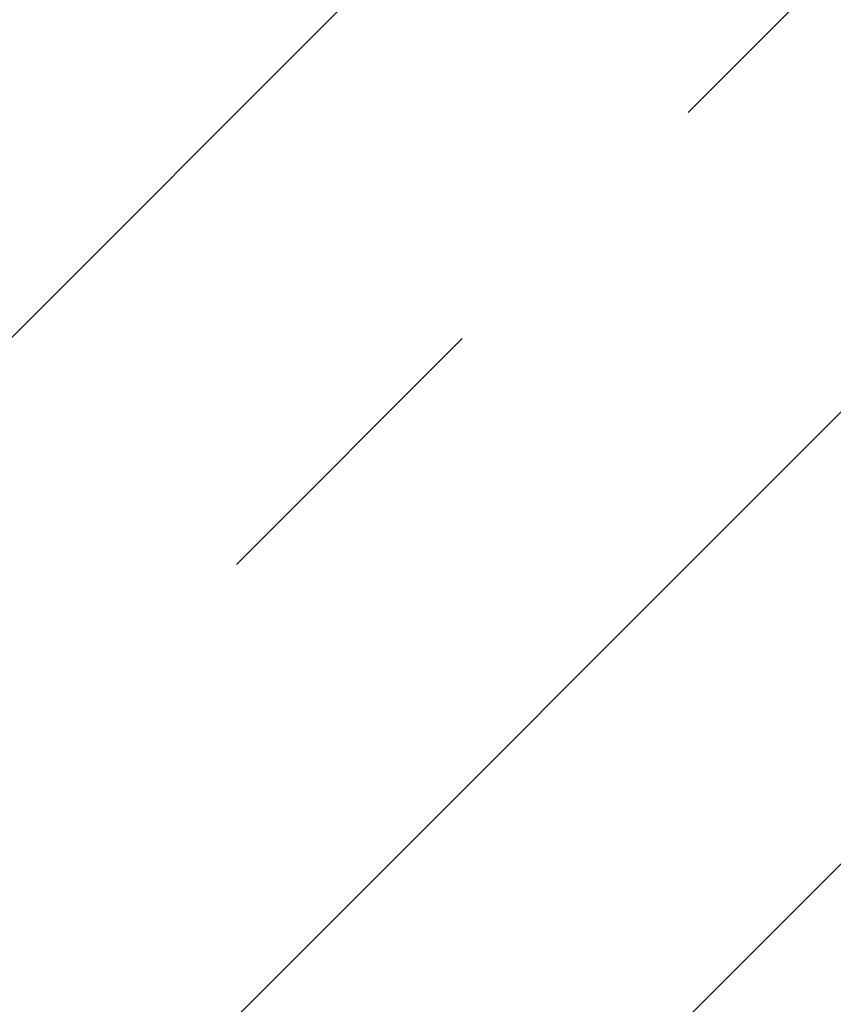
# Model space of a CAD drawing. Header units: millimetres. Extents: x -2764 to 55441, y -2158 to 22251.
# Tile 13 of 70: x 6200 to 6524, y 8806 to 9197. Entities that reach past the tile are written whole.
import ezdxf

# ---------------------------------------------------------------- set-up
doc = ezdxf.new("R2010")
doc.units = ezdxf.units.MM
doc.layers.add('Color Fill-1', color=7, linetype='Continuous', lineweight=9, true_color=0xba7474)

msp = doc.modelspace()

# ---------------------------------------------------------------- hatches: boundary and pattern name
at = {"layer": 'Color Fill-1'}
h = msp.add_hatch(dxfattribs=at)
h.set_pattern_fill('FP_37', color=256, style=0, pattern_type=2)
h.set_pattern_definition([(45, (0, 0), (-179.605, 179.605), []), (45, (179.6, 0), (-179.605, 179.605), [127, -127])])
h.paths.add_polyline_path([(7713.62, 7427.77), (7723.62, 7427.77), (7723.62, 7602.77), (8226.91, 7602.77), (8226.91, 8813.98), (8065.69, 8813.98), (8065.69, 8863.98), (10608.19, 8863.98), (10608.19, 9102.77), (8052.13, 9102.77), (8052.13, 8813.96), (8002.13, 8813.96), (8002.13, 9152.77), (8216.91, 9152.77), (8216.91, 10337.11), (6165, 10337.11), (6165, 9137.11), (6190.97, 9137.11), (6190.97, 8857.11), (6165, 8857.11), (6165, 7602.77), (6523.62, 7602.77), (6523.62, 7427.77), (6533.62, 7427.77), (6533.62, 7452.77), (6548.62, 7452.77), (6548.62, 8602.77), (6598.62, 8602.77), (6598.62, 7452.77), (7713.62, 7452.77)], flags=0)
h.paths.add_polyline_path([(6044.73, 7602.77), (6115, 7602.77), (6115, 8856.29), (6009.29, 8856.29), (6009.29, 8818.29), (5859.29, 8818.29), (5859.29, 7856.29), (6044.73, 7856.29), (6044.73, 7603.29)], flags=0)
h.paths.add_polyline_path([(6009.59, 7602.77), (6019.73, 7603.29), (6019.73, 7831.29), (6009.29, 7831.29), (6009.29, 7602.77)], flags=0)
h.paths.add_polyline_path([(6115, 9137.11), (6115, 10337.11), (5859.29, 10337.11), (5859.29, 10256.12), (6009.29, 10256.12), (6009.29, 9137.11)], flags=0)

doc.saveas('drawing.dxf')
